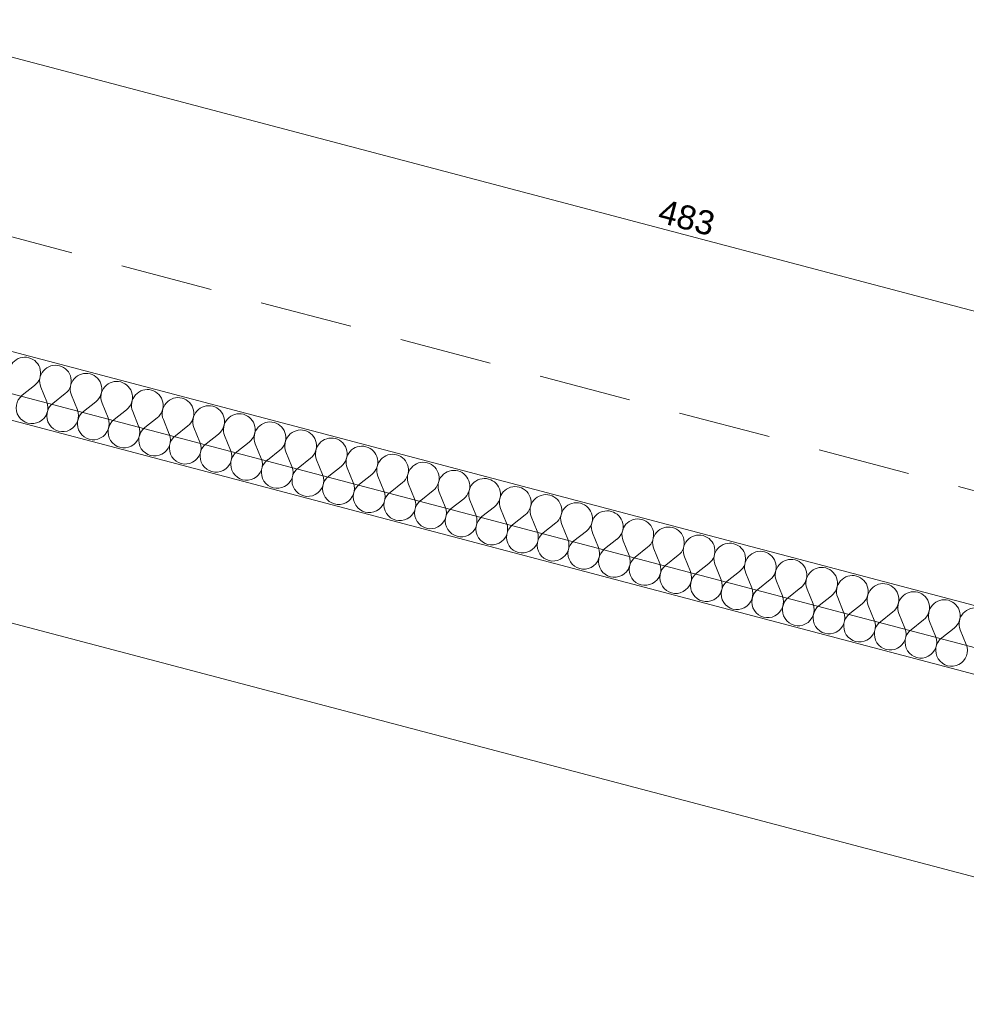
# Model space of a CAD drawing. Header units: millimetres. Extents: x -176817 to 18864955, y -12996033 to 201123.
# Tile 12 of 256: x 33539 to 36099, y 23656 to 26319. Entities that reach past the tile are written whole.
import ezdxf
from ezdxf.enums import TextEntityAlignment as Align

# ---------------------------------------------------------------- set-up
doc = ezdxf.new("R2010")
doc.units = ezdxf.units.MM
doc.header["$MEASUREMENT"] = 0
doc.linetypes.add('Przerywana długa', pattern=[390, 250, -140])
for name, color, linetype in [('213-A Wymiarowanie wewnętrzne', 7, 'Continuous'), ('231-A Ściany zewnętrzne', 7, 'Continuous'), ('292-PPOŻ - Linie', 7, 'Continuous'), ('410-K Osie', 7, 'Continuous')]:
    doc.layers.add(name, color=color, linetype=linetype)
doc.styles.add('STYL_AUTOMATYCZNY_4', font='arial.ttf')
doc.styles.add('STYL_AUTOMATYCZNY_8', font='ARIALN.TTF')
doc.dimstyles.new('STYL_AUTOMATYCZNY__2', dxfattribs={"dimtxt": 64.999998, "dimasz": 47.5, "dimexe": 0.18, "dimexo": 0.0625, "dimgap": 0, "dimtad": 1, "dimdec": 1, "dimlfac": 0.1, "dimzin": 0, "dimdsep": 46, "dimtxsty": 'STYL_AUTOMATYCZNY_4', "dimblk": 'ARROWHEAD_11', "dimblk1": 'ARROWHEAD_11', "dimblk2": 'ARROWHEAD_11', "dimcen": 0.09, "dimclrd": 1, "dimclre": 1, "dimclrt": 1, "dimazin": 0, "dimtfac": 1, "dimtdec": 4, "dimtmove": 0, "dimatfit": 3, "dimfxl": 0, "dimtolj": 1, "dimtzin": 0, "dimarcsym": 0})
doc.dimstyles.new('STYL_AUTOMATYCZNY__3', dxfattribs={"dimtxt": 64.999998, "dimasz": 47.5, "dimexe": 0.18, "dimexo": 0.0625, "dimgap": 0, "dimtad": 1, "dimdec": 1, "dimlfac": 0.1, "dimzin": 0, "dimdsep": 46, "dimtxsty": 'STYL_AUTOMATYCZNY_4', "dimblk": 'ARROWHEAD_11', "dimblk1": 'ARROWHEAD_11', "dimblk2": 'ARROWHEAD_11', "dimcen": 0.09, "dimclrd": 30, "dimclre": 30, "dimclrt": 30, "dimazin": 0, "dimtfac": 1, "dimtdec": 4, "dimtmove": 0, "dimatfit": 3, "dimfxl": 0, "dimtolj": 1, "dimtzin": 0, "dimarcsym": 0})

# ---------------------------------------------------------------- blocks, each defined once
blk = doc.blocks.new('*X2147')
at = {"layer": '231-A Ściany zewnętrzne', "color": 7, "linetype": 'Continuous', "lineweight": 0}
for p, q in [((33546.1, 25302.9), (33579.7, 25329.5)), ((33612.4, 25285.4), (33596.2, 25325.1)), ((33628.9, 25281), (33662.5, 25307.6)), ((33695.2, 25263.5), (33679.1, 25303.2)), ((33711.8, 25259.1), (33745.4, 25285.7)), ((33778.1, 25241.6), (33762, 25281.3)), ((33794.7, 25237.3), (33828.3, 25263.9)), ((33861, 25219.8), (33844.9, 25259.5)), ((33877.6, 25215.4), (33911.2, 25242)), ((33943.9, 25197.9), (33927.8, 25237.6)), ((33960.4, 25193.5), (33994.1, 25220.1)), ((34026.7, 25176), (34010.6, 25215.7)), ((34043.3, 25171.7), (34076.9, 25198.2)), ((34109.6, 25154.2), (34093.5, 25193.9)), ((34126.2, 25149.8), (34159.8, 25176.4)), ((34192.5, 25132.3), (34176.4, 25172)), ((34209.1, 25127.9), (34242.7, 25154.5)), ((34275.4, 25110.4), (34259.3, 25150.1)), ((34292, 25106), (34325.6, 25132.6)), ((34358.3, 25088.6), (34342.1, 25128.3)), ((34374.8, 25084.2), (34408.4, 25110.8)), ((34441.1, 25066.7), (34425, 25106.4)), ((34457.7, 25062.3), (34491.3, 25088.9)), ((34524, 25044.8), (34507.9, 25084.5)), ((34540.6, 25040.4), (34574.2, 25067)), ((34606.9, 25022.9), (34590.8, 25062.7)), ((34623.5, 25018.6), (34657.1, 25045.2)), ((34689.8, 25001.1), (34673.7, 25040.8)), ((34706.3, 24996.7), (34740, 25023.3)), ((34772.6, 24979.2), (34756.5, 25018.9)), ((34789.2, 24974.8), (34822.8, 25001.4)), ((34855.5, 24957.3), (34839.4, 24997)), ((34872.1, 24953), (34905.7, 24979.6)), ((34938.4, 24935.5), (34922.3, 24975.2)), ((34955, 24931.1), (34988.6, 24957.7)), ((35021.3, 24913.6), (35005.2, 24953.3)), ((35037.9, 24909.2), (35071.5, 24935.8)), ((35104.2, 24891.7), (35088, 24931.4)), ((35120.7, 24887.4), (35154.3, 24913.9)), ((35187, 24869.9), (35170.9, 24909.6)), ((35203.6, 24865.5), (35237.2, 24892.1)), ((35269.9, 24848), (35253.8, 24887.7)), ((35286.5, 24843.6), (35320.1, 24870.2)), ((35352.8, 24826.1), (35336.7, 24865.8)), ((35369.4, 24821.7), (35403, 24848.3)), ((35435.7, 24804.3), (35419.6, 24844)), ((35452.2, 24799.9), (35485.9, 24826.5)), ((35518.5, 24782.4), (35502.4, 24822.1)), ((35535.1, 24778), (35568.7, 24804.6)), ((35601.4, 24760.5), (35585.3, 24800.2)), ((35618, 24756.1), (35651.6, 24782.7)), ((35684.3, 24738.6), (35668.2, 24778.4)), ((35700.9, 24734.3), (35734.5, 24760.9)), ((35767.2, 24716.8), (35751.1, 24756.5)), ((35783.8, 24712.4), (35817.4, 24739)), ((35850.1, 24694.9), (35833.9, 24734.6)), ((35866.6, 24690.5), (35900.2, 24717.1)), ((35932.9, 24673), (35916.8, 24712.7)), ((35949.5, 24668.7), (35983.1, 24695.3)), ((36015.8, 24651.2), (35999.7, 24690.9)), ((36032.4, 24646.8), (36066, 24673.4)), ((36098.7, 24629.3), (36082.6, 24669))]:
    blk.add_line(p, q, dxfattribs=at)
for centre, start, end in [((33553.1, 25363.1), 75.218, 202.0879), ((33553.1, 25363.1), 308.3481, 75.218), ((33636, 25341.2), 75.218, 202.0879), ((33636, 25341.2), 308.3481, 75.218), ((33718.8, 25319.3), 75.218, 202.0879), ((33718.8, 25319.3), 308.3481, 75.218), ((33801.7, 25297.5), 75.218, 202.0879), ((33801.7, 25297.5), 308.3481, 75.218), ((33572.7, 25269.3), 128.3481, 22.0879), ((33884.6, 25275.6), 75.218, 202.0879), ((33884.6, 25275.6), 308.3481, 75.218), ((33655.5, 25247.4), 128.3481, 22.0879), ((33967.5, 25253.7), 75.218, 202.0879), ((33967.5, 25253.7), 308.3481, 75.218), ((34050.3, 25231.9), 75.218, 202.0879), ((34050.3, 25231.9), 308.3481, 75.218), ((33738.4, 25225.5), 128.3481, 22.0879), ((34133.2, 25210), 75.218, 202.0879), ((34133.2, 25210), 308.3481, 75.218), ((33821.3, 25203.7), 128.3481, 22.0879), ((34216.1, 25188.1), 75.218, 202.0879), ((34216.1, 25188.1), 308.3481, 75.218), ((33904.2, 25181.8), 128.3481, 22.0879), ((33987, 25159.9), 128.3481, 22.0879), ((34299, 25166.2), 75.218, 202.0879), ((34299, 25166.2), 308.3481, 75.218), ((34069.9, 25138), 128.3481, 22.0879), ((34381.9, 25144.4), 75.218, 202.0879), ((34381.9, 25144.4), 308.3481, 75.218), ((34464.7, 25122.5), 75.218, 202.0879), ((34152.8, 25116.2), 128.3481, 22.0879), ((34464.7, 25122.5), 308.3481, 75.218), ((34547.6, 25100.6), 75.218, 202.0879), ((34547.6, 25100.6), 308.3481, 75.218), ((34235.7, 25094.3), 128.3481, 22.0879), ((34630.5, 25078.8), 75.218, 202.0879), ((34630.5, 25078.8), 308.3481, 75.218), ((34318.5, 25072.4), 128.3481, 22.0879), ((34713.4, 25056.9), 75.218, 202.0879), ((34713.4, 25056.9), 308.3481, 75.218), ((34401.4, 25050.6), 128.3481, 22.0879), ((34484.3, 25028.7), 128.3481, 22.0879), ((34796.2, 25035), 75.218, 202.0879), ((34796.2, 25035), 308.3481, 75.218), ((34567.2, 25006.8), 128.3481, 22.0879), ((34879.1, 25013.2), 75.218, 202.0879), ((34879.1, 25013.2), 308.3481, 75.218), ((34962, 24991.3), 75.218, 202.0879), ((34962, 24991.3), 308.3481, 75.218), ((34650.1, 24985), 128.3481, 22.0879), ((35044.9, 24969.4), 75.218, 202.0879), ((35044.9, 24969.4), 308.3481, 75.218), ((34732.9, 24963.1), 128.3481, 22.0879), ((35127.8, 24947.6), 75.218, 202.0879), ((35127.8, 24947.6), 308.3481, 75.218), ((34815.8, 24941.2), 128.3481, 22.0879), ((34898.7, 24919.4), 128.3481, 22.0879), ((35210.6, 24925.7), 75.218, 202.0879), ((35210.6, 24925.7), 308.3481, 75.218), ((34981.6, 24897.5), 128.3481, 22.0879), ((35293.5, 24903.8), 75.218, 202.0879), ((35293.5, 24903.8), 308.3481, 75.218), ((35376.4, 24881.9), 75.218, 202.0879), ((35064.4, 24875.6), 128.3481, 22.0879), ((35376.4, 24881.9), 308.3481, 75.218), ((35459.3, 24860.1), 75.218, 202.0879), ((35459.3, 24860.1), 308.3481, 75.218), ((35147.3, 24853.7), 128.3481, 22.0879), ((35542.1, 24838.2), 75.218, 202.0879), ((35542.1, 24838.2), 308.3481, 75.218), ((35230.2, 24831.9), 128.3481, 22.0879), ((35625, 24816.3), 75.218, 202.0879), ((35625, 24816.3), 308.3481, 75.218), ((35313.1, 24810), 128.3481, 22.0879), ((35396, 24788.1), 128.3481, 22.0879), ((35707.9, 24794.5), 75.218, 202.0879), ((35707.9, 24794.5), 308.3481, 75.218), ((35478.8, 24766.3), 128.3481, 22.0879), ((35790.8, 24772.6), 75.218, 202.0879), ((35790.8, 24772.6), 308.3481, 75.218), ((35873.6, 24750.7), 75.218, 202.0879), ((35873.6, 24750.7), 308.3481, 75.218), ((35561.7, 24744.4), 128.3481, 22.0879), ((35956.5, 24728.9), 75.218, 202.0879), ((35956.5, 24728.9), 308.3481, 75.218), ((35644.6, 24722.5), 128.3481, 22.0879), ((36039.4, 24707), 75.218, 202.0879), ((36039.4, 24707), 308.3481, 75.218), ((35727.5, 24700.7), 128.3481, 22.0879), ((35810.3, 24678.8), 128.3481, 22.0879), ((36122.3, 24685.1), 75.218, 202.0879), ((35893.2, 24656.9), 128.3481, 22.0879), ((35976.1, 24635.1), 128.3481, 22.0879), ((36059, 24613.2), 128.3481, 22.0879)]:
    blk.add_arc(centre, 42.9, start, end, dxfattribs=at)
blk = doc.blocks.new('Ściana_264_2', base_point=(32314.8, 25738.6))
at = {"layer": '231-A Ściany zewnętrzne', "color": 7, "linetype": 'Continuous', "lineweight": 0, "flags": 128}
for points in [[(38296.8, 24160.1), (32314.8, 25738.6)], [(32094.8, 25610.5), (37567.5, 24166.4)]]:
    blk.add_lwpolyline(points, dxfattribs=at)
at = {"layer": '231-A Ściany zewnętrzne', "color": 7, "lineweight": 0}
blk.add_blockref('*X2147', (0, 0), dxfattribs=at)
blk = doc.blocks.new('*D2952')
at = {"layer": '292-PPOŻ - Linie', "linetype": 'Continuous', "lineweight": 0}
for points in [[(31947.2, 25098.2), (31948.1, 25093.4), (31950.8, 25089.3), (31954.9, 25086.6), (31959.7, 25085.7), (31964.4, 25086.6), (31968.5, 25089.3), (31971.2, 25093.4), (31972.2, 25098.2), (31971.2, 25102.9), (31968.5, 25107), (31964.4, 25109.7), (31959.7, 25110.7), (31954.9, 25109.7), (31950.8, 25107), (31948.1, 25102.9)], [(81474.9, 12029), (81475.9, 12024.2), (81478.6, 12020.2), (81482.7, 12017.5), (81487.4, 12016.5), (81492.2, 12017.5), (81496.3, 12020.2), (81499, 12024.2), (81499.9, 12029), (81499, 12033.8), (81496.3, 12037.9), (81492.2, 12040.6), (81487.4, 12041.5), (81482.7, 12040.6), (81478.6, 12037.9), (81475.9, 12033.8)]]:
    blk.add_hatch(color=1, dxfattribs=at).paths.add_polyline_path(points)
at = {"layer": '292-PPOŻ - Linie', "color": 1, "linetype": 'Continuous', "lineweight": 0}
for p, q in [((31962.8, 25110.2), (31971.6, 25143.5)), ((31935.5, 25104.5), (31947.6, 25101.3)), ((31947.7, 25052.8), (31956.5, 25086.1)), ((31971.7, 25095), (81475.3, 12032.2)), ((81490.6, 12041.1), (81499.4, 12074.4)), ((81475.5, 11983.7), (81484.2, 12016.9)), ((81499.5, 12025.8), (81511.6, 12022.6))]:
    blk.add_line(p, q, dxfattribs=at)
for centre in [(31959.7, 25098.2), (81487.4, 12029)]:
    blk.add_circle(centre, 12.5, dxfattribs=at)
at = {"layer": '292-PPOŻ - Linie', "color": 1, "lineweight": 0, "insert": (56583.1, 18614.1), "char_height": 65, "attachment_point": 7, "rotation": 345.218, "style": 'STYL_AUTOMATYCZNY_4'}
blk.add_mtext('\\A1;{\\pql;\\fArial|b0|i0|c238|p0;\\W1.000000;5\xa0122,3}', dxfattribs=at)
blk = doc.blocks.new('ARROWHEAD_11')
at = {"color": 0, "linetype": 'Continuous', "lineweight": 0}
blk.add_line((0, 0), (-1, 0), dxfattribs=at)
at = {"color": 0, "linetype": 'Continuous', "lineweight": 0, "const_width": 0.25, "flags": 128}
blk.add_lwpolyline([(-0.125, 0, 1), (0.125, 0, 1)], format="xyb", close=True, dxfattribs=at)
blk = doc.blocks.new('*D3125')
at = {"layer": '213-A Wymiarowanie wewnętrzne', "linetype": 'Continuous', "lineweight": 200}
for points in [[(32982.2, 26355.5), (32983.2, 26350.7), (32985.9, 26346.7), (32989.9, 26344), (32994.7, 26343), (32999.5, 26344), (33003.6, 26346.7), (33006.3, 26350.7), (33007.2, 26355.5), (33006.3, 26360.3), (33003.6, 26364.4), (32999.5, 26367.1), (32994.7, 26368), (32989.9, 26367.1), (32985.9, 26364.4), (32983.2, 26360.3)], [(37652.3, 25123.2), (37653.3, 25118.4), (37656, 25114.4), (37660.1, 25111.6), (37664.8, 25110.7), (37669.6, 25111.6), (37673.7, 25114.4), (37676.4, 25118.4), (37677.3, 25123.2), (37676.4, 25128), (37673.7, 25132), (37669.6, 25134.7), (37664.8, 25135.7), (37660.1, 25134.7), (37656, 25132), (37653.3, 25128)]]:
    blk.add_hatch(color=30, dxfattribs=at).paths.add_polyline_path(points)
at = {"layer": '213-A Wymiarowanie wewnętrzne', "color": 30, "linetype": 'Continuous', "lineweight": 0}
for p, q in [((32997.9, 26367.6), (33006.7, 26400.8)), ((32982.8, 26310.2), (32991.5, 26343.4)), ((33006.8, 26352.3), (37652.8, 25126.4))]:
    blk.add_line(p, q, dxfattribs=at)
blk.add_circle((32994.7, 26355.5), 12.5, dxfattribs=at)
at = {"layer": '213-A Wymiarowanie wewnętrzne', "color": 30, "lineweight": 200, "insert": (35261.2, 25770.9), "char_height": 65, "attachment_point": 7, "rotation": 345.218, "style": 'STYL_AUTOMATYCZNY_4'}
blk.add_mtext('\\A1;{\\pql;\\fArial|b0|i0|c238|p0;\\W1.000000;483}', dxfattribs=at)
blk = doc.blocks.new('Standardowy znacznik osi[636]_2', base_point=(14699.6, 30697))
at = {"layer": '410-K Osie', "color": 5, "linetype": 'Przerywana długa', "lineweight": 0}
blk.add_line((17600.4, 29931.6), (181485.5, -13313.5), dxfattribs=at)
at = {"layer": '410-K Osie', "color": 7, "lineweight": 0, "style": 'STYL_AUTOMATYCZNY_8'}
for tag, p in [('AC_MarkerText_1_0', (14599.8, 30777.3)), ('AC_MarkerText_1_1', (184528, -14062.5))]:
    blk.add_attdef(tag, text='', height=100, rotation=345.218, dxfattribs=at).set_placement(p, align=Align.TOP_CENTER)

msp = doc.modelspace()

# ---------------------------------------------------------------- linework, layer by layer
at = {"layer": '292-PPOŻ - Linie', "color": 1, "lineweight": 0}
msp.add_lwpolyline([(24489.46, 30378.72), (32843.72, 28174.08), (32180.39, 25660.28), (81640.56, 12609.33)], dxfattribs=at)

# ---------------------------------------------------------------- block references
at = {"layer": '231-A Ściany zewnętrzne', "color": 7, "lineweight": 0}
msp.add_blockref('Ściana_264_2', (32314.81, 25738.58), dxfattribs=at)
at = {"layer": '410-K Osie', "color": 5, "linetype": 'Continuous', "lineweight": 0}
msp.add_blockref('Standardowy znacznik osi[636]_2', (14699.64, 30697.04), dxfattribs=at)

# ---------------------------------------------------------------- dimensions: what is measured, and where the dimension line sits
at = {"layer": '213-A Wymiarowanie wewnętrzne', "color": 30, "linetype": 'Continuous', "lineweight": 200}
dim = msp.add_linear_dim(base=(37664.85, 25123.19), p1=(33614.72, 28705.1), p2=(37621.47, 24958.82), angle=345.21803, dimstyle='STYL_AUTOMATYCZNY__3', dxfattribs=at)
dim.commit()
dim.dimension.update_dxf_attribs({"geometry": '*D3125', "text_midpoint": (35341.24, 25783.39), "dimtype": 160, "text_rotation": 345.21803})
at = {"layer": '292-PPOŻ - Linie', "color": 1, "linetype": 'Continuous', "lineweight": 0}
dim = msp.add_linear_dim(base=(81487.44, 12029.03), p1=(32094.84, 25610.46), p2=(81622.62, 12541.33), angle=345.21803, dimstyle='STYL_AUTOMATYCZNY__2', dxfattribs=at)
dim.commit()
dim.dimension.update_dxf_attribs({"geometry": '*D2952', "text_midpoint": (56732.71, 18608.23), "dimtype": 160, "text_rotation": 345.21803})

doc.saveas('drawing.dxf')
